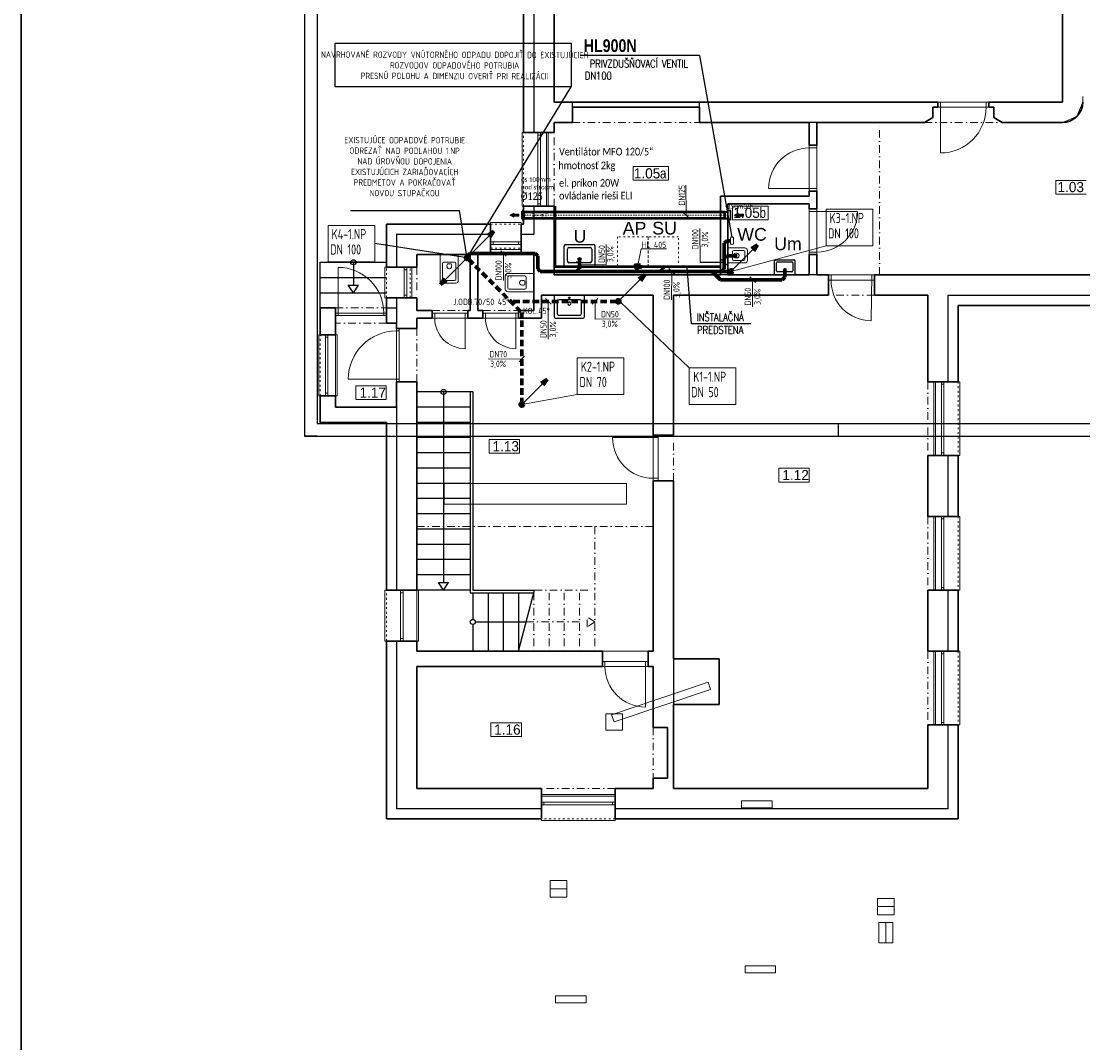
# Model space of a CAD drawing. Header units: millimetres. Extents: x -1674 to 107018, y 6909 to 78196.
# Tile 9 of 24: x -1674 to 19210, y 42605 to 62697. Entities that reach past the tile are written whole.
import ezdxf

# ---------------------------------------------------------------- set-up
doc = ezdxf.new("R2010")
doc.units = ezdxf.units.MM
for name, pattern in [('ACAD_ISO03W100', [30, 12, -18]), ('DASHDOT', [25.4, 12.7, -6.35, 0, -6.35]), ('Os', [50.8, 25.4, -12.7, 0, -12.7]), ('ČERCHOVANÁ', [1, 0.5, -0.25, 0, -0.25]), ('ČÁRKOVANÁ2', [9.525, 6.35, -3.175])]:
    doc.linetypes.add(name, pattern=pattern)
doc.layers.get('Defpoints').update_dxf_attribs({"color": 2, "lineweight": 30})
doc.layers.add('- pomocna', color=232, linetype='Continuous', lineweight=0, plot=False)
for name, color, linetype, lineweight in [('- zariadenie', 30, 'Continuous', 0), ('_1_TZB-KANALIZ', 40, 'Continuous', 70), ('_1_TZB-popis', 253, 'Continuous', 15), ('H popisky', 8, 'Continuous', 25), ('H stavba', 82, 'Continuous', 30), ('HKV_VZT_Elektro_poziadavky', 24, 'Continuous', 15), ('HKV_VZT_Hruba Odvod', 216, 'Continuous', 50), ('HKV_VZT_Koty', 150, 'Continuous', 18), ('HKV_VZT_Vykony', 134, 'Continuous', 30), ('HKV_VZT_Zariadenie', 5, 'Continuous', 30), ('m_ciarkovana zariadenie', 7, 'Continuous', 0), ('otvor', 163, 'Continuous', 5), ('ramik', 61, 'Continuous', 25), ('Tbč stavba', 4, 'ČERCHOVANÁ', 0), ('TZB-popis', 7, 'Continuous', 15), ('TZB-popis voda', 7, 'Continuous', 15), ('tzb-studena voda', 130, 'DASHDOT', 40), ('Tč stavba', 7, 'ACAD_ISO03W100', 5), ('ZTI-KANALIZ', 40, 'Continuous', 70)]:
    doc.layers.add(name, color=color, linetype=linetype, lineweight=lineweight)
doc.styles.add('Arial Black', font='txt')
doc.styles.add('HKV_0.9', font='calibri.ttf', dxfattribs={"width": 0.85, "height": 90})
doc.styles.add('HKV_1.5', font='calibri.ttf', dxfattribs={"width": 0.85, "height": 150})
doc.styles.add('MtXpl_Arial_Narrow', font='ARIALN.TTF')
doc.styles.add('MtXpl_TechnicLite', font='txt')
doc.styles.add('ROMANS', font='romans.shx', dxfattribs={"width": 0.8})
doc.styles.add('Simplex', font='simplex_.ttf', dxfattribs={"height": 150})
doc.styles.add('Text-koty', font='isocp.shx', dxfattribs={"width": 0.8})

# ---------------------------------------------------------------- blocks, each defined once
blk = doc.blocks.new('*T299')
at = {"layer": 'Defpoints', "color": 8, "linetype": 'ByBlock', "lineweight": 0}
for p, q in [((0, 403), (3587, 403)), ((0, 0), (0, 403)), ((3587, 0), (3587, 403)), ((0, 0), (3587, 0))]:
    blk.add_line(p, q, dxfattribs=at)
blk = doc.blocks.new('*T271')
at = {"layer": 'Defpoints', "color": 8, "linetype": 'ByBlock', "lineweight": 0}
for p, q in [((0, 137), (600, 137)), ((0, 0), (0, 137)), ((0, 0), (600, 0)), ((600, 0), (600, 137))]:
    blk.add_line(p, q, dxfattribs=at)
blk = doc.blocks.new('*T272')
at = {"layer": 'Defpoints', "color": 8, "linetype": 'ByBlock', "lineweight": 0}
for p, q in [((0, 0), (325, 0)), ((0, 0), (0, -325)), ((325, 0), (325, -325)), ((0, -162), (325, -162)), ((0, -325), (325, -325))]:
    blk.add_line(p, q, dxfattribs=at)
blk = doc.blocks.new('*T273')
at = {"layer": 'Defpoints', "color": 8, "linetype": 'ByBlock', "lineweight": 0}
for p, q in [((-275, 0), (-275, 400)), ((0, 400), (-275, 400)), ((-137, 0), (-137, 400)), ((0, 0), (0, 400)), ((0, 0), (-275, 0))]:
    blk.add_line(p, q, dxfattribs=at)
blk = doc.blocks.new('*T276')
at = {"layer": 'Defpoints', "color": 8, "linetype": 'ByBlock', "lineweight": 0}
for p, q in [((0, 0), (325, 0)), ((0, 0), (0, -325)), ((0, -162), (325, -162)), ((325, 0), (325, -325)), ((0, -325), (325, -325))]:
    blk.add_line(p, q, dxfattribs=at)
blk = doc.blocks.new('*T277')
at = {"layer": 'Defpoints', "color": 8, "linetype": 'ByBlock', "lineweight": 0}
for p, q in [((0, 137), (600, 137)), ((0, 0), (0, 137)), ((0, 0), (600, 0)), ((600, 0), (600, 137))]:
    blk.add_line(p, q, dxfattribs=at)
blk = doc.blocks.new('*T278')
at = {"layer": 'Defpoints', "color": 8, "linetype": 'ByBlock', "lineweight": 0}
for p, q in [((0, 137), (600, 137)), ((0, 0), (0, 137)), ((0, 0), (600, 0)), ((600, 0), (600, 137))]:
    blk.add_line(p, q, dxfattribs=at)
blk = doc.blocks.new('*T267')
at = {"layer": 'Defpoints', "color": 8, "linetype": 'ByBlock', "lineweight": 0}
for p, q in [((0, 0), (325, 0)), ((0, 0), (0, -325)), ((325, 0), (325, -325)), ((0, -325), (325, -325))]:
    blk.add_line(p, q, dxfattribs=at)
blk = doc.blocks.new('*T268')
at = {"layer": 'Defpoints', "color": 8, "linetype": 'ByBlock', "lineweight": 0}
for p, q in [((-48, 142), (1848, 780)), ((0, 0), (1896, 637)), ((1896, 637), (1848, 780)), ((0, 0), (-48, 142))]:
    blk.add_line(p, q, dxfattribs=at)
blk = doc.blocks.new('*U415')
at = {"layer": 'ramik'}
for p, q in [((-210, 292), (-210, 297)), ((-5, 297), (0, 297))]:
    blk.add_line(p, q, dxfattribs=at)
for points in [[(-840, 0), (0, 0), (0, 297), (-840, 297)], [(-835, 5), (-5, 5), (-5, 292), (-835, 292)]]:
    blk.add_lwpolyline(points, close=True, dxfattribs=at)
blk = doc.blocks.new('A$Cbbe5783d')
at = {"layer": '_1_TZB-KANALIZ', "lineweight": 18, "ltscale": 30}
blk.add_line((0, 0), (499, 499), dxfattribs=at)
at = {"layer": '_1_TZB-KANALIZ', "ltscale": 30}
for q in [(380, 421), (421, 380)]:
    blk.add_line((499, 499), q, dxfattribs=at)
blk = doc.blocks.new('1np-novypodklad')
at = {"layer": '- pomocna', "color": 8}
for p, q in [((8232, 55585), (8232, 49285)), ((18232, 49285), (18232, 55585)), ((18632, 49285), (18632, 49395)), ((8232, 49285), (18232, 49285)), ((11092, 49185), (8592, 49185)), ((8592, 49185), (8592, 48885)), ((11092, 48885), (11092, 49185)), ((15682, 48985), (15682, 49185)), ((15682, 49185), (16882, 49185)), ((16882, 49185), (16882, 48985)), ((18515, 49002), (18632, 49285)), ((8592, 48885), (8232, 48885)), ((8232, 48885), (8232, 48685)), ((13252, 48885), (11092, 48885)), ((13252, 47435), (13252, 48885)), ((13402, 45885), (13402, 48885)), ((13402, 48885), (15517, 48885)), ((15517, 48885), (15682, 48985)), ((16882, 48985), (17047, 48885)), ((17047, 48885), (18232, 48885)), ((18232, 48885), (18515, 49002)), ((8232, 48685), (8082, 48685)), ((8082, 48685), (8082, 47235)), ((11502, 45885), (11502, 47435)), ((11502, 47435), (13252, 47435)), ((8082, 47235), (8232, 47235)), ((8232, 47235), (8232, 45885)), ((13252, 47285), (11652, 47285)), ((11652, 47285), (11652, 45885)), ((13252, 45885), (13252, 47285)), ((8232, 45885), (11502, 45885)), ((11652, 45885), (13252, 45885)), ((14532, 45785), (13632, 45785)), ((13632, 45785), (13632, 45485)), ((14532, 45485), (14532, 45785)), ((21832, 45885), (14832, 45885)), ((10182, 45485), (7982, 45485)), ((7982, 45485), (7982, 45035)), ((10182, 38485), (10182, 45485)), ((13632, 45485), (10582, 45485)), ((10582, 45485), (10582, 42735)), ((15582, 45485), (14532, 45485)), ((15582, 43785), (15582, 45485)), ((4932, 45085), (3932, 45085)), ((3932, 45085), (3932, 43285)), ((4932, 44935), (4932, 45085)), ((5132, 44935), (4932, 44935)), ((5132, 43285), (5132, 44935)), ((7982, 45035), (5532, 45035)), ((5532, 45035), (5532, 44835)), ((5532, 44835), (5182, 44835)), ((5182, 44835), (5182, 43785)), ((5182, 43785), (5532, 43785)), ((5532, 43785), (5532, 38485)), ((15732, 43785), (15582, 43785)), ((15732, 42335), (15732, 43785)), ((3932, 43285), (5132, 43285)), ((10582, 42735), (10282, 42735)), ((10282, 42735), (10282, 41835)), ((15582, 41135), (15582, 42335)), ((15582, 42335), (15732, 42335)), ((10282, 41835), (10582, 41835)), ((10582, 41835), (10582, 38335)), ((15732, 41135), (15582, 41135)), ((15732, 39685), (15732, 41135)), ((15582, 38485), (15582, 39685)), ((15582, 39685), (15732, 39685)), ((5532, 38485), (10182, 38485)), ((15732, 38485), (15582, 38485)), ((15732, 37035), (15732, 38485)), ((10582, 38335), (11482, 38335)), ((11482, 38335), (11482, 37435)), ((5532, 38185), (5532, 35785)), ((10182, 38185), (5532, 38185)), ((10182, 36985), (10182, 38185)), ((11482, 37435), (10582, 37435)), ((10582, 37435), (10582, 35785)), ((10462, 36985), (10182, 36985)), ((10462, 35985), (10462, 36985)), ((15582, 35785), (15582, 37035)), ((15582, 37035), (15732, 37035)), ((10182, 35785), (10182, 35985)), ((10182, 35985), (10462, 35985)), ((5532, 35785), (7982, 35785)), ((7982, 35785), (7982, 35635)), ((9432, 35635), (9432, 35785)), ((9432, 35785), (10182, 35785)), ((10582, 35785), (15582, 35785)), ((7982, 35635), (9432, 35635))]:
    blk.add_line(p, q, dxfattribs=at)
at = {"layer": '- zariadenie', "color": 8}
for p, q in [((11987, 46416), (11652, 46416)), ((11652, 46416), (11652, 46121)), ((11962, 46366), (11767, 46366)), ((12037, 46171), (12037, 46366)), ((5987, 45774), (5987, 46285)), ((5987, 46285), (6347, 46285)), ((6347, 46285), (6347, 45774)), ((11742, 46196), (11742, 46341)), ((11767, 46171), (11962, 46171)), ((11771, 46265), (11771, 46304)), ((11771, 46265), (11771, 46227)), ((11987, 46196), (11987, 46341)), ((6037, 45799), (6037, 46110)), ((6272, 46135), (6062, 46135)), ((6171, 46106), (6132, 46106)), ((6171, 46106), (6209, 46106)), ((6297, 46110), (6297, 45799)), ((11652, 46121), (11987, 46121)), ((6272, 45774), (6062, 45774)), ((7272, 45605), (7272, 45865)), ((7322, 45915), (7832, 45915)), ((7322, 45630), (7322, 45840)), ((7347, 45865), (7657, 45865)), ((7653, 45731), (7653, 45770)), ((7682, 45630), (7682, 45840)), ((7832, 45915), (7832, 45555)), ((6297, 45724), (6037, 45724)), ((7832, 45555), (7322, 45555)), ((7657, 45605), (7347, 45605)), ((7653, 45731), (7653, 45692))]:
    blk.add_line(p, q, dxfattribs=at)
for centre, radius, start, end in [((11767, 46341), 25, 90, 180), ((11962, 46341), 25, 0, 90), ((11987, 46366), 50, 0, 90), ((11767, 46196), 25, 180, 270), ((11814, 46186), 126, 74.6539, 109.755), ((11814, 46345), 126, 250.245, 285.346), ((11831, 46269), 41.5, 354.2198, 66.4961), ((11831, 46262), 41.5, 293.5039, 5.7802), ((11962, 46196), 25, 270, 0), ((11987, 46171), 50, 270, 0), ((6062, 46110), 25, 90, 180), ((6250, 46063), 126, 160.245, 195.3461), ((6167, 46046), 41.5, 203.5039, 275.7802), ((6174, 46046), 41.5, 264.2198, 336.4961), ((6091, 46063), 126, 344.654, 19.755), ((6272, 46110), 25, 0, 90), ((6037, 45774), 50, 180, 270), ((6062, 45799), 25, 180, 270), ((6272, 45799), 25, 270, 0), ((6297, 45774), 50, 270, 0), ((7322, 45865), 50, 90, 180), ((7347, 45840), 25, 90, 180), ((7594, 45735), 41.5, 113.5039, 185.7802), ((7611, 45651), 126, 70.245, 105.3461), ((7657, 45840), 25, 0, 90), ((7322, 45605), 50, 180, 270), ((7347, 45630), 25, 180, 270), ((7594, 45728), 41.5, 174.2198, 246.4961), ((7611, 45811), 126, 254.654, 289.755), ((7657, 45630), 25, 270, 0)]:
    blk.add_arc(centre, radius, start, end, dxfattribs=at)
at = {"color": 8, "linetype": 'Continuous'}
for p, q in [((7832, 55985), (7832, 48685)), ((7832, 47235), (7832, 46685)), ((5132, 46685), (5132, 46035)), ((5132, 46685), (6982, 46685)), ((4282, 45535), (4182, 45685)), ((4282, 45535), (4382, 45685)), ((5132, 45435), (5132, 44835)), ((15982, 45485), (19232, 45485)), ((15982, 43785), (15982, 45485)), ((15982, 43785), (15982, 45485)), ((6582, 43585), (6582, 39635)), ((6632, 43585), (6632, 39685)), ((5132, 43285), (5132, 39685)), ((15982, 41135), (15982, 42335)), ((6057, 39685), (5957, 39835)), ((6057, 39685), (6157, 39835)), ((6632, 39685), (7845, 39685)), ((15982, 38485), (15982, 39685)), ((6582, 39635), (7832, 39635)), ((6632, 39635), (6632, 39110)), ((6932, 39635), (6932, 38485)), ((7232, 39635), (7232, 38485)), ((7532, 39635), (7532, 38485)), ((6632, 39010), (6632, 38485)), ((5132, 38685), (5132, 35385)), ((15982, 35385), (15982, 37035)), ((7982, 35385), (5132, 35385)), ((15982, 35385), (9432, 35385))]:
    blk.add_line(p, q, dxfattribs=at)
at = {"color": 8}
for p, q in [((8592, 49185), (8592, 49285)), ((11092, 49185), (11092, 49285)), ((13402, 48885), (13252, 48885)), ((8262, 47235), (8262, 46065)), ((7582, 46685), (7832, 46685)), ((8432, 46035), (8432, 46455)), ((8462, 46485), (9002, 46485)), ((8492, 46155), (8492, 46395)), ((8522, 46425), (8942, 46425)), ((8972, 46395), (8972, 46155)), ((9032, 46455), (9032, 46035)), ((12570, 45885), (12570, 46165)), ((12590, 46185), (12950, 46185)), ((12970, 46165), (12970, 45885)), ((3632, 46135), (4932, 46135)), ((3632, 45235), (3632, 46135)), ((4282, 46135), (4282, 45685)), ((11502, 46035), (8232, 46035)), ((8262, 46065), (11502, 46065)), ((9032, 46035), (8432, 46035)), ((8942, 46125), (8522, 46125)), ((12610, 45965), (12610, 46125)), ((12630, 46145), (12910, 46145)), ((12930, 46125), (12930, 45965)), ((3632, 45835), (4932, 45835)), ((11652, 45885), (11502, 45885)), ((12970, 45885), (12570, 45885)), ((12910, 45945), (12630, 45945)), ((13402, 45885), (13252, 45885)), ((3632, 45535), (4932, 45535)), ((4182, 45685), (4382, 45685)), ((8832, 45485), (8232, 45485)), ((8232, 45485), (8232, 45065)), ((8292, 45365), (8292, 45125)), ((8742, 45395), (8322, 45395)), ((8772, 45125), (8772, 45365)), ((8832, 45065), (8832, 45485)), ((4932, 45235), (5132, 45235)), ((8262, 45035), (8802, 45035)), ((8322, 45095), (8742, 45095)), ((6632, 43585), (5532, 43585)), ((6057, 43585), (6057, 39835)), ((6582, 43285), (5532, 43285)), ((6582, 42985), (5532, 42985)), ((6582, 42685), (5532, 42685)), ((6582, 42385), (5532, 42385)), ((6582, 42085), (5532, 42085)), ((6582, 41785), (5532, 41785)), ((6582, 41485), (5532, 41485)), ((6582, 41185), (5532, 41185)), ((6582, 40885), (5532, 40885)), ((6582, 40585), (5532, 40585)), ((6582, 40285), (5532, 40285)), ((6582, 39985), (5532, 39985)), ((6582, 39685), (5532, 39685)), ((5957, 39835), (6157, 39835)), ((6057, 39835), (6057, 39835)), ((7532, 38485), (7845, 39685)), ((6682, 39060), (7682, 39060)), ((10582, 38335), (10582, 37435))]:
    blk.add_line(p, q, dxfattribs=at)
for centre, radius in [((4282, 46135), 50), ((8732, 46085), 15), ((12770, 45918), 10), ((8532, 45435), 15), ((6057, 43585), 50), ((6632, 39060), 50)]:
    blk.add_circle(centre, radius, dxfattribs=at)
for centre, radius, start, end in [((8462, 46455), 30, 90, 180), ((8522, 46395), 30, 90, 180), ((8942, 46395), 30, 0, 90), ((9002, 46455), 30, 0, 90), ((8522, 46155), 30, 180, 270), ((8942, 46155), 30, 270, 0), ((12590, 46165), 20, 90, 180), ((12950, 46165), 20, 0, 90), ((12630, 46125), 20, 90, 180), ((12630, 45965), 20, 180, 270), ((12910, 46125), 20, 0, 90), ((12910, 45965), 20, 270, 0), ((8322, 45365), 30, 90, 180), ((8742, 45365), 30, 360, 90), ((8322, 45125), 30, 180, 270), ((8742, 45125), 30, 270, 360), ((8262, 45065), 30, 180, 270), ((8802, 45065), 30, 270, 360)]:
    blk.add_arc(centre, radius, start, end, dxfattribs=at)
at = {"color": 8, "extrusion": (0, 0, -1)}
for centre, major_axis, start_param, end_param in [((8731, 46197), (-29, 7.6), 4.457203, 7.598795), ((8731, 46197), (-29, 7.6), 1.31561, 4.457203), ((12770, 45993), (-19.4, 5), 4.457203, 7.598795), ((12770, 45993), (-19.4, 5), 1.31561, 4.457203)]:
    blk.add_ellipse(centre, major_axis=major_axis, ratio=1, start_param=start_param, end_param=end_param, dxfattribs=at)
at = {"color": 8}
for start_param, end_param in [(4.457203, 7.598795), (1.31561, 4.457203)]:
    blk.add_ellipse((8531, 45322), major_axis=(-29, -7.6), ratio=1, start_param=start_param, end_param=end_param, dxfattribs=at)
at = {"layer": 'H popisky', "color": 8, "lineweight": 0}
for p, q in [((9785, 48017), (10485, 48017)), ((9785, 48017), (9785, 47747)), ((10485, 48017), (10485, 47747)), ((9785, 47747), (10485, 47747)), ((18100, 47746), (18700, 47746)), ((18100, 47746), (18100, 47475)), ((18100, 47475), (18700, 47475)), ((11744, 47241), (12444, 47241)), ((11744, 47241), (11744, 46970)), ((12444, 47241), (12444, 46970)), ((11744, 46970), (12444, 46970)), ((4331, 43703), (4931, 43703)), ((4331, 43703), (4331, 43432)), ((4931, 43703), (4931, 43432)), ((4331, 43432), (4931, 43432)), ((6951, 42647), (7551, 42647)), ((6951, 42647), (6951, 42377)), ((7551, 42647), (7551, 42377)), ((6951, 42377), (7551, 42377)), ((12652, 42083), (13252, 42083)), ((12652, 42083), (12652, 41812)), ((13252, 42083), (13252, 41812)), ((12652, 41812), (13252, 41812)), ((6989, 37076), (7589, 37076)), ((6989, 37076), (6989, 36805)), ((7589, 37076), (7589, 36805)), ((6989, 36805), (7589, 36805))]:
    blk.add_line(p, q, dxfattribs=at)
at = {"layer": 'H stavba', "color": 8}
for p, q in [((7632, 56185), (7632, 48685)), ((8232, 55585), (8232, 49285)), ((18232, 55585), (18232, 49285)), ((8232, 49285), (8592, 49285)), ((8592, 49285), (11092, 49285)), ((8592, 49185), (8592, 48885)), ((8592, 49185), (11092, 49185)), ((11092, 49285), (15782, 49285)), ((11092, 49185), (11092, 48885)), ((15682, 49185), (15682, 48985)), ((15782, 49185), (15682, 49185)), ((15782, 49285), (15782, 49185)), ((16782, 49285), (16782, 49185)), ((16782, 49285), (18232, 49285)), ((16782, 49185), (16882, 49185)), ((16882, 49185), (16882, 48985)), ((8232, 48885), (8592, 48885)), ((8232, 48885), (8232, 48685)), ((11092, 48885), (13252, 48885)), ((13252, 48885), (13252, 48435)), ((13402, 48885), (14832, 48885)), ((13402, 48885), (13402, 48435)), ((14832, 48885), (15517, 48885)), ((15517, 48885), (15682, 48985)), ((16882, 48985), (17047, 48885)), ((17047, 48885), (18232, 48885)), ((7632, 48685), (8232, 48685)), ((13402, 48435), (13252, 48435)), ((11502, 47435), (11502, 45885)), ((13252, 47435), (11502, 47435)), ((13402, 47535), (13252, 47535)), ((13252, 47435), (13252, 47535)), ((13402, 47535), (13402, 47185)), ((7632, 47235), (7632, 46885)), ((7632, 47235), (8232, 47235)), ((8232, 47235), (8232, 45885)), ((11652, 47285), (11652, 45885)), ((13252, 47285), (11652, 47285)), ((13252, 47285), (13252, 47185)), ((13402, 47185), (13252, 47185)), ((4932, 46885), (4932, 46035)), ((4932, 46885), (6982, 46885)), ((6982, 46285), (6982, 46885)), ((7582, 46885), (7582, 46285)), ((7582, 46885), (7632, 46885)), ((6582, 46285), (5532, 46285)), ((5532, 46035), (5532, 46285)), ((6582, 45185), (6582, 46285)), ((6982, 46285), (6732, 46285)), ((6732, 45185), (6732, 46285)), ((7582, 46285), (7832, 46285)), ((7832, 46285), (7832, 45185)), ((13252, 46285), (13252, 45885)), ((13402, 46285), (13252, 46285)), ((13402, 46285), (13402, 45885)), ((4932, 46035), (5532, 46035)), ((11502, 45885), (8232, 45885)), ((13252, 45885), (11652, 45885)), ((13632, 45885), (13402, 45885)), ((13632, 45485), (13632, 45885)), ((14532, 45885), (19232, 45885)), ((14532, 45485), (14532, 45885)), ((4932, 45435), (5532, 45435)), ((4932, 45435), (4932, 44935)), ((5532, 45185), (5532, 45435)), ((7982, 45485), (10182, 45485)), ((7982, 45485), (7982, 45035)), ((10182, 45485), (10182, 42735)), ((10582, 45485), (13632, 45485)), ((10582, 45485), (10582, 42735)), ((14532, 45485), (15582, 45485)), ((15582, 43785), (15582, 45485)), ((3632, 45235), (3632, 44710)), ((3932, 45235), (3632, 45235)), ((3932, 45235), (3932, 44710)), ((5532, 45185), (5832, 45185)), ((5832, 45185), (5832, 45035)), ((6532, 45185), (6532, 45035)), ((6532, 45185), (6582, 45185)), ((6832, 45185), (6732, 45185)), ((6832, 45185), (6832, 45035)), ((7832, 45185), (7532, 45185)), ((7532, 45185), (7532, 45035)), ((16182, 45285), (19232, 45285)), ((16182, 43785), (16182, 45285)), ((4932, 44935), (5132, 44935)), ((5132, 44935), (5132, 44835)), ((5532, 45035), (5532, 44835)), ((5532, 45035), (5832, 45035)), ((6832, 45035), (6532, 45035)), ((7982, 45035), (7532, 45035)), ((3932, 44710), (3632, 44710)), ((5132, 44835), (5532, 44835)), ((5132, 44835), (5532, 44835)), ((5132, 43785), (5532, 43785)), ((5132, 43285), (5132, 43785)), ((5532, 43785), (5532, 39685)), ((16182, 43785), (15582, 43785)), ((3632, 43510), (3632, 42985)), ((3932, 43510), (3632, 43510)), ((3932, 43510), (3932, 43285)), ((5132, 43285), (3932, 43285)), ((4932, 42985), (3632, 42985)), ((4932, 42985), (4932, 39685)), ((10582, 42735), (10182, 42735)), ((15582, 41135), (15582, 42335)), ((16182, 42335), (15582, 42335)), ((16182, 41135), (16182, 42335)), ((10582, 41835), (10182, 41835)), ((10182, 41835), (10182, 38485)), ((10582, 41835), (10582, 38335)), ((16182, 41135), (15582, 41135)), ((5532, 39685), (4932, 39685)), ((15582, 38485), (15582, 39685)), ((16182, 39685), (15582, 39685)), ((16182, 38485), (16182, 39685)), ((4932, 38685), (4932, 35185)), ((5532, 38685), (4932, 38685)), ((5532, 38685), (5532, 38485)), ((5532, 38485), (9182, 38485)), ((9182, 38185), (9182, 38485)), ((10082, 38485), (10182, 38485)), ((10082, 38185), (10082, 38485)), ((16182, 38485), (15582, 38485)), ((11482, 38335), (10582, 38335)), ((11482, 38335), (11482, 37435)), ((5532, 38185), (5532, 35785)), ((5532, 38185), (9182, 38185)), ((10082, 38185), (10182, 38185)), ((10182, 38185), (10182, 36985)), ((11482, 37435), (10582, 37435)), ((10582, 37435), (10582, 35785)), ((10182, 36985), (10462, 36985)), ((10462, 36985), (10462, 35985)), ((15582, 35785), (15582, 37035)), ((16182, 37035), (15582, 37035)), ((16182, 35185), (16182, 37035)), ((10182, 35985), (10182, 35785)), ((10182, 35985), (10462, 35985)), ((7982, 35785), (5532, 35785)), ((7982, 35185), (7982, 35785)), ((10182, 35785), (9432, 35785)), ((9432, 35185), (9432, 35785)), ((15582, 35785), (10582, 35785)), ((7982, 35185), (4932, 35185)), ((16182, 35185), (9432, 35185))]:
    blk.add_line(p, q, dxfattribs=at)
blk.add_arc((18232, 49285), 400, 270, 0, dxfattribs=at)
at = {"layer": 'm_ciarkovana zariadenie', "color": 8, "linetype": 'ACAD_ISO03W100', "ltscale": 3}
for p, q in [((10081, 46635), (9481, 46635)), ((9481, 46635), (9481, 46035)), ((10081, 46035), (10081, 46635)), ((10681, 46635), (10081, 46635)), ((10081, 46635), (10081, 46035)), ((10681, 46035), (10681, 46635)), ((9481, 46035), (10081, 46035)), ((10081, 46035), (10681, 46035))]:
    blk.add_line(p, q, dxfattribs=at)
at = {"layer": 'otvor', "color": 8}
for p, q in [((16782, 49285), (15782, 49285)), ((15782, 49185), (16782, 49185)), ((15832, 49285), (15832, 48285)), ((16732, 49285), (16732, 49185)), ((7602, 47235), (7602, 48685)), ((7602, 48685), (7632, 48685)), ((7912, 48685), (7912, 47235)), ((7962, 48685), (7962, 47235)), ((8112, 47235), (8112, 48685)), ((7912, 48635), (7962, 48635)), ((13252, 47535), (13252, 48435)), ((13252, 48385), (13402, 48385)), ((13402, 47535), (13402, 48435)), ((12452, 47585), (13402, 47585)), ((7632, 47235), (7602, 47235)), ((7912, 47285), (7962, 47285)), ((13252, 47185), (13252, 46285)), ((14202, 47135), (13252, 47135)), ((13402, 47185), (13402, 46285)), ((6982, 46885), (6982, 46915)), ((6982, 46915), (7582, 46915)), ((7582, 46915), (7582, 46885)), ((7582, 46535), (6982, 46535)), ((7582, 46485), (6982, 46485)), ((6982, 46415), (6982, 46385)), ((6982, 46385), (7582, 46385)), ((7032, 46535), (7032, 46485)), ((7532, 46535), (7532, 46485)), ((7582, 46385), (7582, 46415)), ((13402, 46335), (13252, 46335)), ((3982, 46033), (3982, 45085)), ((4902, 45435), (4902, 46035)), ((4902, 46035), (4932, 46035)), ((5282, 46035), (5282, 45435)), ((5282, 45985), (5332, 45985)), ((5332, 46035), (5332, 45435)), ((5432, 46035), (5402, 46035)), ((5432, 45435), (5432, 46035)), ((14532, 45885), (13632, 45885)), ((14532, 45785), (13632, 45785)), ((13682, 45785), (13682, 45885)), ((14467, 44985), (14482, 45885)), ((4932, 45435), (4902, 45435)), ((5282, 45485), (5332, 45485)), ((5402, 45435), (5432, 45435)), ((4932, 45135), (3932, 45135)), ((4882, 45135), (4882, 45085)), ((6532, 45135), (5832, 45135)), ((5882, 45135), (5882, 45035)), ((6482, 45135), (6482, 44435)), ((7532, 45135), (6832, 45135)), ((6882, 45135), (6882, 45035)), ((7482, 45135), (7482, 44435)), ((4932, 45085), (3932, 45085)), ((6532, 45035), (5832, 45035)), ((7532, 45035), (6832, 45035)), ((3602, 43510), (3602, 44710)), ((3602, 44710), (3632, 44710)), ((3732, 44710), (3732, 43510)), ((3782, 44710), (3782, 43510)), ((3962, 44710), (3932, 44710)), ((3962, 43510), (3962, 44710)), ((5132, 44835), (5132, 43785)), ((5132, 44785), (5182, 44785)), ((5182, 44835), (5182, 43785)), ((3732, 44660), (3782, 44660)), ((4182, 43835), (5182, 43835)), ((15702, 43785), (15702, 42335)), ((15852, 42335), (15852, 43785)), ((15902, 43735), (15852, 43735)), ((15902, 42335), (15902, 43785)), ((16182, 43785), (16212, 43785)), ((16212, 43785), (16212, 42335)), ((3632, 43510), (3602, 43510)), ((3732, 43560), (3782, 43560)), ((3932, 43510), (3962, 43510)), ((10282, 42685), (9382, 42685)), ((10182, 41835), (10182, 42735)), ((10282, 42735), (10282, 41835)), ((15902, 42385), (15852, 42385)), ((16212, 42335), (16182, 42335)), ((10282, 41885), (10182, 41885)), ((15702, 41135), (15702, 39685)), ((15852, 39685), (15852, 41135)), ((15902, 41085), (15852, 41085)), ((15902, 39685), (15902, 41135)), ((16182, 41135), (16212, 41135)), ((16212, 41135), (16212, 39685)), ((4902, 38685), (4902, 39685)), ((4902, 39685), (4932, 39685)), ((5212, 39685), (5212, 38685)), ((5262, 39685), (5262, 38685)), ((5562, 39685), (5532, 39685)), ((5562, 38685), (5562, 39685)), ((15902, 39735), (15852, 39735)), ((16212, 39685), (16182, 39685)), ((5212, 39635), (5262, 39635)), ((4932, 38685), (4902, 38685)), ((5212, 38735), (5262, 38735)), ((5532, 38685), (5562, 38685)), ((15702, 38485), (15702, 37035)), ((15852, 37035), (15852, 38485)), ((15902, 38435), (15852, 38435)), ((15902, 37035), (15902, 38485)), ((16182, 38485), (16212, 38485)), ((16212, 38485), (16212, 37035)), ((10082, 38285), (9182, 38285)), ((9232, 38185), (9232, 38285)), ((10032, 37385), (10032, 38285)), ((9182, 38185), (10082, 38185)), ((15902, 37085), (15852, 37085)), ((16212, 37035), (16182, 37035)), ((9432, 35665), (7982, 35665)), ((7982, 35515), (9432, 35515)), ((8032, 35465), (8032, 35515)), ((9382, 35465), (9382, 35515)), ((7982, 35465), (9432, 35465)), ((7982, 35155), (7982, 35185)), ((9432, 35155), (7982, 35155)), ((9432, 35185), (9432, 35155))]:
    blk.add_line(p, q, dxfattribs=at)
for centre, radius, start, end in [((15832, 49185), 900, 270, 0), ((13252, 47585), 800, 90, 180), ((13402, 47135), 800, 270, 0), ((3983, 45135), 899, 0, 90.0756), ((14469, 45772), 787, 179.0767, 269.8388), ((6482, 45035), 600, 180, 270), ((7482, 45035), 600, 180, 270), ((5132, 43835), 950, 90, 180), ((10182, 42685), 800, 180, 270), ((10032, 38185), 800, 180, 270)]:
    blk.add_arc(centre, radius, start, end, dxfattribs=at)
at = {"layer": 'Tbč stavba', "color": 8, "ltscale": 300}
for p, q in [((8592, 48885), (11092, 48885)), ((14632, 45885), (14632, 48885)), ((15517, 48885), (17047, 48885)), ((8232, 47235), (8232, 48685)), ((7582, 46285), (6982, 46285)), ((5532, 46035), (5532, 45435)), ((14532, 45485), (13632, 45485)), ((3932, 45235), (4932, 45235)), ((5832, 45185), (6532, 45185)), ((6832, 45185), (7532, 45185)), ((4932, 44935), (3932, 44935)), ((5532, 43785), (5532, 44835)), ((15582, 43785), (15582, 42335)), ((10582, 41835), (10582, 42735)), ((10182, 40935), (5532, 40935)), ((9032, 40935), (9032, 39685)), ((15582, 41135), (15582, 39685)), ((7845, 39685), (9032, 39685)), ((7832, 39635), (7832, 38485)), ((8132, 39635), (8132, 38485)), ((8432, 39635), (8432, 38485)), ((8732, 39635), (8732, 38485)), ((9032, 39635), (9032, 38485)), ((7682, 39060), (8882, 39060)), ((9032, 39060), (8882, 39160)), ((8882, 38960), (8882, 39160)), ((9032, 39060), (8882, 38960)), ((8882, 39060), (8882, 39060)), ((9182, 38485), (10082, 38485)), ((15582, 38485), (15582, 37035)), ((10182, 36985), (10182, 35985)), ((9432, 35785), (7982, 35785))]:
    blk.add_line(p, q, dxfattribs=at)
at = {"layer": 'Tč stavba', "color": 8, "ltscale": 3}
for p, q in [((7632, 47235), (7632, 48685)), ((8082, 47235), (8082, 48685)), ((7632, 47135), (11652, 47135)), ((7632, 46985), (8232, 47135)), ((7632, 47135), (8232, 46985)), ((11502, 46985), (11652, 47135)), ((11652, 46985), (11502, 47135)), ((6982, 46885), (7582, 46885)), ((7632, 46985), (11652, 46985)), ((6982, 46415), (7582, 46415)), ((4932, 45435), (4932, 46035)), ((5402, 45435), (5402, 46035)), ((3632, 43510), (3632, 44710)), ((3932, 43510), (3932, 44710)), ((15732, 43785), (15732, 42335)), ((16182, 43785), (16182, 42335)), ((15732, 41135), (15732, 39685)), ((16182, 41135), (16182, 39685)), ((4932, 38685), (4932, 39685)), ((5532, 38685), (5532, 39685)), ((15732, 38485), (15732, 37035)), ((16182, 38485), (16182, 37035)), ((9432, 35635), (7982, 35635)), ((9432, 35185), (7982, 35185))]:
    blk.add_line(p, q, dxfattribs=at)
at = {"layer": 'H popisky', "color": 8}
for s, style, p in [('1.05', 'MtXpl_TechnicLite', (9800, 47784)), ('a', 'MtXpl_Arial_Narrow', (10314, 47784)), ('1.03', 'MtXpl_TechnicLite', (18135, 47514)), ('1.05', 'MtXpl_TechnicLite', (11758, 47008)), ('b', 'MtXpl_Arial_Narrow', (12273, 47008)), ('1.17', 'MtXpl_TechnicLite', (4404, 43469)), ('1.13', 'MtXpl_TechnicLite', (7020, 42416)), ('1.12', 'MtXpl_TechnicLite', (12723, 41849)), ('1.16', 'MtXpl_TechnicLite', (7053, 36843))]:
    blk.add_text(s, height=200, rotation=360, dxfattribs=dict(at, style=style)).set_placement(p)

msp = doc.modelspace()

# ---------------------------------------------------------------- hatches: boundary and pattern name
at = {"layer": 'HKV_VZT_Hruba Odvod', "linetype": 'Continuous', "lineweight": 0}
for points in [[(8018, 58862), (8018, 58842), (7938, 58882), (8018, 58922), (8018, 58902), (8118, 58902), (8118, 58862)], [(12434, 58863), (12434, 58843), (12354, 58883), (12434, 58923), (12434, 58903), (12534, 58903), (12534, 58863)]]:
    msp.add_hatch(color=5, dxfattribs=at).paths.add_polyline_path(points)

# ---------------------------------------------------------------- linework, layer by layer
at = {"linetype": 'Continuous'}
msp.add_line((11673, 62026, 0), (9323, 62026, 0), dxfattribs=at)
for p, q in [((7100, 58042), (9147, 61410)), ((4806, 58973), (6949, 58973)), ((7094, 58077), (6949, 58973)), ((7100, 58042), (5285, 58323)), ((11510, 56743), (11426, 57857)), ((11680, 57956), (12158, 57956)), ((12681, 56743), (11510, 56743))]:
    msp.add_line(p, q)
at = {"color": 3, "lineweight": 30}
msp.add_line((12080, 57857), (8810, 57857), dxfattribs=at)
at = {"color": 30, "lineweight": 30}
msp.add_lwpolyline([(-1674, 78196), (52034, 78196), (52034, 10857), (-1674, 10857)], close=True, dxfattribs=at)
msp.add_lwpolyline([(4501, 62269), (9147, 62269), (9147, 61410), (4501, 61410)], close=True)
at = {"layer": '_1_TZB-KANALIZ', "color": 40, "lineweight": 18, "ltscale": 30}
for p, q in [((7125, 58067), (7624, 58567)), ((12314, 57803), (12814, 58302))]:
    msp.add_line(p, q, dxfattribs=at)
at = {"layer": '_1_TZB-KANALIZ', "color": 40, "ltscale": 30}
for p, q in [((7624, 58567), (7505, 58488)), ((7624, 58567), (7546, 58447)), ((12814, 58302), (12694, 58224)), ((12814, 58302), (12736, 58183))]:
    msp.add_line(p, q, dxfattribs=at)
at = {"layer": '_1_TZB-KANALIZ'}
for p, q in [((12208, 58380), (12158, 58330)), ((12158, 58330), (12158, 57828)), ((12280, 58380), (12208, 58380)), ((8437, 58131), (7150, 58131)), ((8487, 58081), (8437, 58131)), ((8487, 57828), (8487, 58081)), ((12208, 58084), (12158, 58034)), ((12409, 58084), (12208, 58084)), ((9309, 58035), (9309, 57828)), ((10460, 57828), (10460, 57857)), ((10953, 57828), (10953, 57857)), ((8537, 57778), (8487, 57828)), ((12108, 57778), (8537, 57778)), ((9309, 57828), (9259, 57778)), ((10460, 57828), (10410, 57778)), ((10953, 57828), (10903, 57778)), ((12080, 57614), (11918, 57778)), ((12158, 57828), (12108, 57778)), ((12108, 57778), (12290, 57778)), ((13347, 57664), (13297, 57614)), ((13347, 57815), (13347, 57664)), ((13297, 57614), (12080, 57614))]:
    msp.add_line(p, q, dxfattribs=at)
at = {"layer": '_1_TZB-KANALIZ', "color": 40}
for p in [(7150, 58131), (7100, 58077)]:
    msp.add_line(p, (7100, 58081), dxfattribs=at)
at = {"layer": '_1_TZB-KANALIZ', "color": 8, "lineweight": 18, "ltscale": 30}
msp.add_line((7075, 58017), (6576, 57518), dxfattribs=at)
at = {"layer": '_1_TZB-KANALIZ', "linetype": 'ČÁRKOVANÁ2', "ltscale": 20}
for p, q in [((7125, 58017), (8174, 56967)), ((10038, 57188), (7954, 57188)), ((8174, 55160), (8174, 56967))]:
    msp.add_line(p, q, dxfattribs=at)
at = {"layer": '_1_TZB-KANALIZ', "color": 8, "ltscale": 30}
for q in [(6654, 57637), (6695, 57596)]:
    msp.add_line((6576, 57518), q, dxfattribs=at)
at = {"layer": '_1_TZB-KANALIZ', "color": 40, "lineweight": 25}
for centre in [(7100, 58042), (7100, 58042), (7100, 58042), (10074, 57188), (10074, 57188), (10074, 57188)]:
    msp.add_circle(centre, 50, dxfattribs=at)
at = {"layer": '_1_TZB-KANALIZ', "color": 40}
for centre in [(7100, 58042), (7100, 58042), (12290, 57778), (12290, 57778)]:
    msp.add_circle(centre, 35, dxfattribs=at)
at = {"layer": '_1_TZB-KANALIZ'}
for centre in [(10073, 57188), (10073, 57188), (8174, 55160)]:
    msp.add_circle(centre, 35, dxfattribs=at)
at = {"layer": '_1_TZB-popis', "color": 0}
for p, q in [((14161, 58281), (12290, 57778)), ((10108, 57180), (11465, 55877)), ((8174, 55160), (9266, 55357))]:
    msp.add_line(p, q, dxfattribs=at)
for points in [[(14161, 59000), (15079, 59000), (15079, 58281), (14161, 58281)], [(4367, 58682), (5285, 58682), (5285, 57964), (4367, 57964)], [(9266, 56076), (10183, 56076), (10183, 55357), (9266, 55357)], [(11465, 55877), (12382, 55877), (12382, 55159), (11465, 55159)]]:
    msp.add_lwpolyline(points, close=True, dxfattribs=at)
at = {"layer": 'HKV_VZT_Hruba Odvod', "color": 5, "linetype": 'Continuous', "lineweight": 0}
for p, q in [((7938, 58882), (8018, 58922)), ((8018, 58922), (8018, 58902)), ((8018, 58902), (8118, 58902)), ((8118, 58902), (8118, 58862)), ((12354, 58883), (12434, 58923)), ((12434, 58923), (12434, 58903)), ((12434, 58903), (12534, 58903)), ((8018, 58842), (7938, 58882)), ((8018, 58862), (8118, 58862)), ((8018, 58862), (8018, 58842)), ((12434, 58843), (12354, 58883)), ((12434, 58863), (12534, 58863)), ((12434, 58863), (12434, 58843))]:
    msp.add_line(p, q, dxfattribs=at)
at = {"layer": 'HKV_VZT_Hruba Odvod', "color": 5}
for p, q in [((8180, 58964), (8180, 58804)), ((8210, 58964), (8180, 58964)), ((8210, 58804), (8210, 58964)), ((12170, 58944), (8210, 58944)), ((8210, 58944), (8210, 58819)), ((12170, 58819), (12170, 58944)), ((8180, 58804), (8210, 58804)), ((12170, 58819), (8210, 58819))]:
    msp.add_line(p, q, dxfattribs=at)
at = {"layer": 'HKV_VZT_Hruba Odvod', "linetype": 'Continuous', "lineweight": 0}
msp.add_line((12534, 58903), (12534, 58863), dxfattribs=at)
at = {"layer": 'HKV_VZT_Hruba Odvod', "color": 5, "linetype": 'Os', "lineweight": 0}
msp.add_line((12170, 58882), (8210, 58882), dxfattribs=at)
at = {"layer": 'HKV_VZT_Zariadenie', "color": 5}
for p, q in [((12230, 58944), (12170, 58944)), ((12170, 58944), (12170, 58819)), ((12230, 58972), (12230, 58792)), ((12280, 58972), (12230, 58972)), ((12230, 58819), (12230, 58944)), ((12280, 58792), (12280, 58972)), ((12230, 58819), (12170, 58819)), ((12230, 58792), (12280, 58792))]:
    msp.add_line(p, q, dxfattribs=at)
at = {"layer": 'HKV_VZT_Zariadenie', "color": 5, "linetype": 'Os', "lineweight": 0}
msp.add_line((12230, 58882), (12170, 58882), dxfattribs=at)
at = {"layer": 'TZB-popis', "lineweight": -3}
msp.add_line((11673, 62026, 0), (12309, 58447), dxfattribs=at)
at = {"layer": 'TZB-popis'}
for p, q in [((11405, 58882), (11403, 59475)), ((11680, 57956), (11678, 58620)), ((9836, 58309), (9834, 57914)), ((7869, 58075), (7759, 58183)), ((7814, 58129), (7812, 57595)), ((10523, 58218), (10460, 57901)), ((11019, 58218), (10523, 58218)), ((9364, 57862), (9253, 57970)), ((9309, 57916), (9832, 57914)), ((12213, 57902), (12103, 58010)), ((11179, 57724), (11068, 57832)), ((11124, 57778), (11121, 57217)), ((12772, 57560), (12661, 57668)), ((12716, 57614), (12714, 57080)), ((8750, 57133), (8639, 57242)), ((9561, 57132), (9669, 57243)), ((8695, 57188), (8692, 56441)), ((9615, 56839), (9615, 57188)), ((9615, 56839), (10118, 56841)), ((8174, 56052), (7512, 56054)), ((8120, 55997), (8228, 56107))]:
    msp.add_line(p, q, dxfattribs=at)
at = {"layer": 'TZB-popis', "color": 5}
msp.add_line((11460, 58828), (11350, 58936), dxfattribs=at)
at = {"layer": 'tzb-studena voda', "color": 0, "lineweight": 9, "ltscale": 10}
msp.add_lwpolyline([(12280, 58313), (12280, 58447), (12339, 58447), (12339, 58313)], close=True, dxfattribs=at)
at = {"layer": 'ZTI-KANALIZ', "color": 7, "linetype": 'Continuous'}
msp.add_lwpolyline([(10511, 57901), (10511, 57857), (10409, 57857), (10409, 57901)], close=True, dxfattribs=at)

# ---------------------------------------------------------------- block references
for name, p in [('1np-novypodklad', (578, 11822)), ('A$Cbbe5783d', (10098, 57212)), ('A$Cbbe5783d', (8174, 55160)), ('*T299', (6647, 53199)), ('*T268', (9990, 48915)), ('*T267', (9828, 49077)), ('*T271', (12498, 47223)), ('*T276', (8735, 45796)), ('*T272', (15175, 45444)), ('*T273', (15475, 44569)), ('*T278', (12568, 43983)), ('*T277', (8840, 43393))]:
    msp.add_blockref(name, p)
at = {"layer": 'ramik', "xscale": 49.99999999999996, "yscale": 49.99999999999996, "zscale": 49.99999999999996, "rotation": 180}
msp.add_blockref('*U415', (3901, 69386), dxfattribs=at)

# ---------------------------------------------------------------- texts
at = {"layer": '_1_TZB-popis', "color": 0, "lineweight": 30, "char_height": 200, "attachment_point": 5, "style": 'Text-koty'}
for s, insert in [('\\A1;K3-1.NP', (14567, 58826)), ('\\A1;K4-1.NP', (4773, 58509)), ('\\A1;K2-1.NP', (9672, 55902)), ('\\A1;K1-1.NP', (11871, 55704))]:
    msp.add_mtext(s, dxfattribs=dict(at, insert=insert))
at = {"layer": '_1_TZB-popis', "color": 0, "ltscale": 0.04, "char_height": 250, "width": 231.61, "attachment_point": 5, "rotation": 0.0183, "style": 'Simplex'}
for s, insert in [('{\\fArial|b0|i0|c238|p34;AP}', (10392, 58626)), ('{\\fArial|b0|i0|c238|p34;SU}', (10983, 58626)), ('{\\fArial|b0|i0|c238|p34;U}', (9318, 58467)), ('{\\fArial|b0|i0|c238|p34;WC}', (12704, 58504)), ('{\\fArial|b0|i0|c238|p34;Um}', (13410, 58317))]:
    msp.add_mtext(s, dxfattribs=dict(at, insert=insert))
at = {"layer": '_1_TZB-popis', "color": 1, "lineweight": 30, "char_height": 200, "attachment_point": 5, "style": 'Text-koty'}
for s, insert in [('\\A1;DN 100', (14503, 58525)), ('\\A1;DN 100', (4709, 58208)), ('\\A1;DN 70', (9577, 55601)), ('\\A1;DN 50', (11776, 55403))]:
    msp.add_mtext(s, dxfattribs=dict(at, insert=insert))
at = {"layer": 'HKV_VZT_Elektro_poziadavky', "insert": (8908, 59592), "char_height": 150, "attachment_point": 1, "style": 'HKV_1.5'}
msp.add_mtext_dynamic_manual_height_columns('el. príkon 20W\\Povládanie rieši ELI', width=5852.69, gutter_width=750, heights=[0], dxfattribs=at)
at = {"layer": 'HKV_VZT_Koty', "color": 7, "attachment_point": 1}
for s, insert, char_height, style in [('os 100mm pod stropm', (8158, 59629), 90, 'HKV_0.9'), ('%%C125', (8153, 59332), 150, 'HKV_1.5')]:
    msp.add_mtext_dynamic_manual_height_columns(s, width=660.17, gutter_width=750, heights=[0], dxfattribs=dict(at, insert=insert, char_height=char_height, style=style))
at = {"layer": 'HKV_VZT_Vykony', "color": 7, "insert": (12173, 59102), "char_height": 90, "attachment_point": 1, "style": 'HKV_0.9'}
msp.add_mtext_dynamic_manual_height_columns('-150m3/h', width=660.17, gutter_width=750, heights=[0], dxfattribs=at)
at = {"layer": 'HKV_VZT_Zariadenie', "style": 'HKV_1.5', "width": 0.85}
for s, p in [('Ventilátor MFO 120/5“', (8907, 60057)), ('hmotnosť 2kg', (8895, 59787))]:
    msp.add_text(s, height=150, dxfattribs=at).set_placement(p)
at = {"layer": 'TZB-popis', "char_height": 125, "attachment_point": 5, "style": 'Text-koty'}
for s, insert, width, rotation in [('\\A1;NAVRHOVANÉ ROZVODY VNÚTORNÉHO ODPADU DOPOJIŤ DO EXISTUJÚCICH ROZVODOV ODPADOVÉHO POTRUBIA\\PPRESNÚ POLOHU A DIMENZIU OVERIŤ PRI REALIZÁCII', (6852, 61828), 4468.34, 359.8783), ('\\A1;EXISTUJÚCE ODPADOVÉ POTRUBIE ODREZAŤ NAD PODLAHOU 1.NP NAD ÚROVŇOU DOPOJENIA EXISTUJÚCICH ZARIAĎOVACÍCH PREDMETOV A POKRAČOVAŤ NOVOU STUPAČKOU ', (5870, 59837), 2007.01, 359.8783), ('\\A1;3,0%', (11789, 58405), 137.14, 89.8783), ('\\A1;3,0%', (9928, 58115), 137.14, 89.8783), ('\\A1;3,0%', (7921, 57792), 137.14, 89.8783), ('\\A1;3,0%', (11230, 57413), 137.14, 89.8783), ('\\A1;3,0%', (12823, 57276), 137.14, 89.8783), ('\\A1;3,0%', (8801, 56637), 137.14, 89.8783), ('\\A1;3,0%', (9905, 56732), 137.14, 359.8783), ('\\A1;3,0%', (7708, 55945), 137.14, 359.8783)]:
    msp.add_mtext(s, dxfattribs=dict(at, insert=insert, width=width, rotation=rotation))
at = {"layer": 'TZB-popis', "lineweight": 30, "char_height": 125, "attachment_point": 5, "style": 'Text-koty'}
for s, insert, rotation in [('\\A1;DN125', (11323, 59275), 89.8783), ('\\A1;DN100', (11585, 58409), 89.8783), ('\\A1;DN50', (9747, 58119), 89.8783), ('\\A1;DN100', (7718, 57796), 89.8783), ('\\A1;DN100', (11028, 57417), 89.8783), ('\\A1;DN50', (12620, 57280), 89.8783), ('\\A1;J.ODB.70/50 45°', (7376, 57178), 359.8783), ('\\A1;KOL.45°', (8463, 56999), 359.8783), ('\\A1;DN50', (8599, 56641), 89.8783), ('\\A1;DN50', (9908, 56935), 359.8783), ('\\A1;DN70', (7712, 56148), 359.8783)]:
    msp.add_mtext(s, dxfattribs=dict(at, insert=insert, rotation=rotation))
at = {"layer": 'TZB-popis', "lineweight": 30, "insert": (10772, 58300), "char_height": 125, "attachment_point": 5, "style": 'Text-koty'}
msp.add_mtext('\\A1;HL 405', dxfattribs=at)
at = {"layer": 'TZB-popis voda', "linetype": 'ByBlock', "lineweight": 13, "style": 'Arial Black', "width": 0.7}
msp.add_text('HL900N', height=250, rotation=0.0047, dxfattribs=at).set_placement((9392, 62092, 0))
at = {"layer": 'TZB-popis voda', "linetype": 'ByBlock', "lineweight": 13, "char_height": 150, "attachment_point": 5, "rotation": 0.0047, "style": 'ROMANS'}
for s, insert in [('\\A1;PRIVZDUŠŇOVACÍ VENTIL', (10478, 61862, 0)), ('\\A1;DN100', (9679, 61626, 0)), ('\\A1;INŠTALAČNÁ\\PPREDSTENA', (12078, 56749, 0))]:
    msp.add_mtext(s, dxfattribs=dict(at, insert=insert))

doc.saveas('drawing.dxf')
